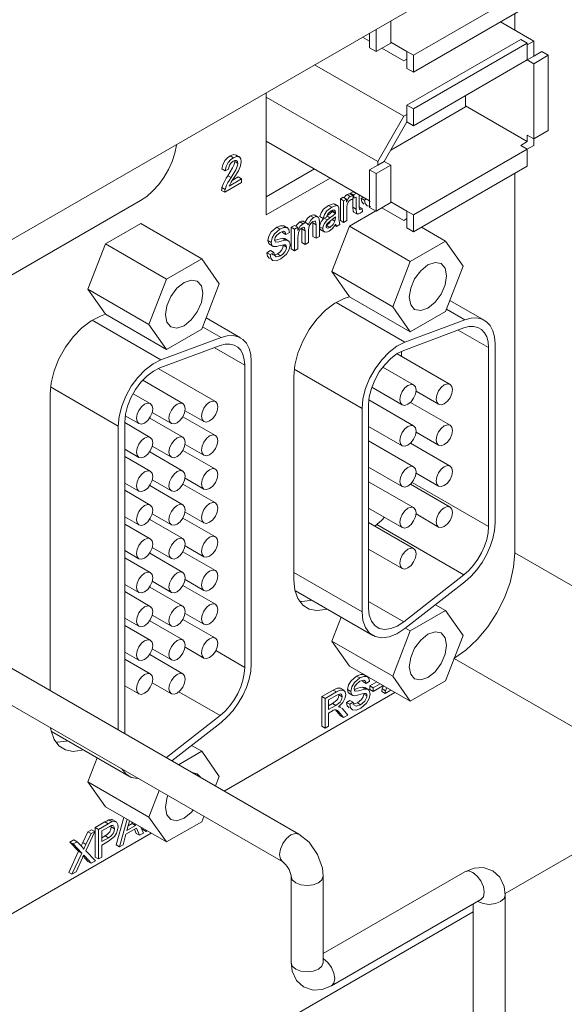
# Model space of a CAD drawing. Extents: x 13 to 426, y 6 to 274.
# Tile 6 of 40: x 190.56 to 196.57, y 39.29 to 50.17. Entities that reach past the tile are written whole.
import ezdxf

# ---------------------------------------------------------------- set-up
doc = ezdxf.new("R2010")
doc.units = 0
doc.header["$MEASUREMENT"] = 0

msp = doc.modelspace()

# ---------------------------------------------------------------- linework, layer by layer
at = {"color": 7, "linetype": 'Continuous', "lineweight": 15}
for p, q in [((197.886, 52.017), (185.931, 45.115)), ((196.164, 50.498), (194.907, 49.772)), ((194.907, 49.585), (196.164, 50.311)), ((194.655, 49.907), (194.655, 50.152)), ((196.027, 50.048), (196.027, 50.232)), ((194.494, 50.058), (194.494, 49.813)), ((196.236, 49.927), (195.867, 50.14)), ((194.344, 49.972), (194.422, 49.927)), ((194.422, 49.927), (194.344, 49.972)), ((194.422, 50.017), (194.422, 49.855)), ((196.092, 49.948), (194.835, 49.222)), ((196.164, 49.907), (196.092, 49.948)), ((194.494, 49.813), (194.422, 49.855)), ((194.494, 49.813), (194.655, 49.907)), ((194.556, 49.85), (194.799, 49.71)), ((194.799, 49.71), (194.556, 49.85)), ((194.655, 49.917), (194.835, 49.813)), ((196.164, 49.907), (194.907, 49.181)), ((196.236, 49.927), (196.164, 49.886)), ((196.164, 49.72), (196.164, 49.907)), ((196.236, 49.761), (196.236, 49.927)), ((194.799, 49.71), (194.835, 49.73)), ((194.835, 49.813), (194.835, 49.73)), ((194.907, 49.772), (194.835, 49.813)), ((194.835, 49.73), (194.835, 49.627)), ((194.907, 49.772), (194.907, 49.585)), ((194.907, 48.994), (196.164, 49.72)), ((196.236, 49.761), (196.164, 49.72)), ((196.164, 49.72), (196.164, 49.72)), ((196.236, 49.678), (196.164, 49.72)), ((196.326, 49.813), (196.236, 49.761)), ((196.397, 49.772), (196.236, 49.678)), ((196.397, 49.772), (196.326, 49.813)), ((196.397, 48.942), (196.397, 49.772)), ((193.814, 49.666), (194.799, 49.098)), ((194.907, 49.585), (194.835, 49.627)), ((196.236, 49.678), (196.236, 48.849)), ((193.279, 49.358), (193.279, 48.009)), ((194.512, 48.6), (193.279, 49.311)), ((195.481, 49.201), (195.481, 49.326)), ((194.655, 48.724), (195.481, 49.201)), ((194.907, 49.181), (194.835, 49.222)), ((194.835, 49.222), (194.835, 49.119)), ((194.907, 49.181), (194.907, 48.994)), ((195.481, 49.212), (196.164, 48.818)), ((194.799, 49.098), (194.512, 48.6)), ((194.835, 49.119), (194.799, 49.098)), ((194.835, 49.119), (194.835, 49.036)), ((194.835, 49.036), (194.583, 48.6)), ((194.907, 48.994), (194.835, 49.036)), ((196.236, 48.849), (196.164, 48.89)), ((196.164, 48.818), (196.164, 48.89)), ((196.236, 48.849), (196.397, 48.942)), ((196.236, 48.776), (196.236, 48.849)), ((192.287, 48.778), (192.288, 48.785)), ((193.279, 48.824), (194.422, 48.165)), ((194.422, 48.165), (193.279, 48.824)), ((196.092, 48.776), (196.164, 48.818)), ((196.164, 48.735), (196.092, 48.776)), ((196.164, 48.735), (196.236, 48.776)), ((192.917, 48.64), (192.881, 48.66)), ((192.986, 48.647), (192.941, 48.673)), ((196.164, 48.735), (194.907, 48.009)), ((196.164, 48.548), (196.164, 48.735)), ((192.932, 48.599), (192.93, 48.607)), ((192.967, 48.578), (192.932, 48.599)), ((194.512, 48.559), (194.422, 48.507)), ((194.655, 48.559), (194.494, 48.465)), ((194.512, 48.6), (194.512, 48.559)), ((194.583, 48.6), (194.512, 48.559)), ((194.655, 48.559), (194.583, 48.6)), ((194.655, 48.144), (194.655, 48.559)), ((194.907, 47.822), (196.164, 48.548)), ((192.826, 48.495), (192.79, 48.516)), ((192.862, 48.512), (192.826, 48.495)), ((192.891, 48.421), (192.856, 48.441)), ((192.905, 48.39), (192.971, 48.428)), ((193.007, 48.407), (192.971, 48.428)), ((193.813, 48.516), (193.279, 48.208)), ((193.279, 48.009), (193.985, 48.416)), ((194.494, 48.465), (194.422, 48.507)), ((194.422, 48.507), (194.422, 48.092)), ((194.494, 48.465), (194.494, 48.051)), ((196.027, 44.275), (196.027, 48.469)), ((192.826, 48.29), (192.79, 48.311)), ((193.007, 48.365), (192.822, 48.259)), ((192.869, 48.327), (193.007, 48.407)), ((193.007, 48.407), (193.007, 48.365)), ((192.822, 48.259), (192.787, 48.279)), ((194.099, 48.185), (194.131, 48.204)), ((194.167, 48.183), (194.131, 48.204)), ((194.209, 48.212), (194.173, 48.233)), ((194.243, 48.22), (194.207, 48.241)), ((194.211, 48.25), (194.236, 48.265)), ((194.211, 48.239), (194.211, 48.25)), ((194.247, 48.229), (194.211, 48.25)), ((194.243, 48.22), (194.232, 48.177)), ((194.236, 48.265), (194.236, 48.272)), ((194.272, 48.244), (194.236, 48.265)), ((194.236, 48.093), (194.236, 48.194)), ((194.247, 48.192), (194.237, 48.197)), ((194.247, 48.229), (194.272, 48.244)), ((194.247, 48.192), (194.247, 48.229)), ((194.272, 48.206), (194.247, 48.192)), ((194.272, 48.244), (194.272, 48.251)), ((194.272, 48.072), (194.272, 48.206)), ((194.311, 48.229), (194.308, 48.227)), ((194.308, 48.227), (194.308, 48.092)), ((194.33, 48.194), (194.351, 48.205)), ((194.366, 48.173), (194.33, 48.194)), ((190.178, 47.177), (191.891, 48.166)), ((194.003, 48.093), (193.967, 48.114)), ((194.073, 48.106), (194.029, 48.132)), ((194.099, 47.947), (194.099, 48.185)), ((194.134, 48.165), (194.099, 48.185)), ((194.134, 48.165), (194.167, 48.183)), ((194.134, 47.926), (194.134, 48.165)), ((194.167, 48.183), (194.167, 48.15)), ((194.272, 48.072), (194.236, 48.093)), ((194.341, 48.08), (194.308, 48.099)), ((194.366, 48.173), (194.387, 48.185)), ((194.494, 48.051), (194.422, 48.092)), ((194.494, 48.051), (194.655, 48.144)), ((194.556, 48.087), (194.799, 47.947)), ((194.799, 47.947), (194.556, 48.087)), ((194.655, 48.154), (194.835, 48.05)), ((193.804, 47.978), (193.768, 47.999)), ((193.854, 47.983), (193.81, 48.009)), ((193.91, 47.968), (193.874, 47.989)), ((193.946, 47.985), (193.91, 47.968)), ((193.984, 47.976), (193.948, 47.997)), ((194.044, 48.034), (194.008, 48.055)), ((194.044, 48.024), (194.008, 48.045)), ((194.044, 47.974), (194.035, 47.979)), ((194.044, 47.974), (194.044, 47.987)), ((194.084, 48.051), (194.084, 48)), ((194.171, 48.074), (194.171, 47.947)), ((194.199, 47.883), (194.491, 48.052)), ((194.242, 48.044), (194.287, 48.018)), ((194.327, 48.07), (194.309, 48.081)), ((194.341, 48.08), (194.345, 48.047)), ((194.835, 48.05), (194.835, 47.968)), ((194.907, 48.009), (194.835, 48.05)), ((194.907, 48.009), (194.907, 47.822)), ((191.504, 47.688), (191.893, 47.913)), ((192.567, 47.524), (191.893, 47.913)), ((193.432, 47.851), (193.396, 47.872)), ((193.518, 47.863), (193.473, 47.889)), ((193.555, 47.872), (193.592, 47.893)), ((193.555, 47.633), (193.555, 47.872)), ((193.591, 47.851), (193.555, 47.872)), ((193.591, 47.851), (193.628, 47.872)), ((193.628, 47.872), (193.592, 47.893)), ((193.628, 47.872), (193.628, 47.835)), ((193.687, 47.91), (193.651, 47.931)), ((193.732, 47.914), (193.687, 47.94)), ((193.795, 47.771), (193.795, 47.919)), ((193.831, 47.898), (193.795, 47.919)), ((193.831, 47.751), (193.831, 47.898)), ((193.867, 47.934), (193.867, 47.771)), ((193.906, 47.857), (193.87, 47.878)), ((193.954, 47.953), (193.92, 47.973)), ((193.982, 47.871), (193.946, 47.892)), ((194.004, 47.382), (194.199, 47.883)), ((194.038, 47.938), (194.008, 47.956)), ((194.058, 47.882), (194.038, 47.894)), ((194.095, 47.903), (194.058, 47.882)), ((194.134, 47.926), (194.099, 47.947)), ((194.171, 47.947), (194.134, 47.926)), ((194.199, 47.883), (194.872, 47.494)), ((194.799, 47.947), (194.835, 47.968)), ((194.835, 47.965), (194.832, 47.966)), ((194.835, 47.968), (194.835, 47.864)), ((195.261, 47.719), (194.994, 47.873)), ((193.461, 47.813), (193.458, 47.822)), ((193.497, 47.792), (193.461, 47.813)), ((193.537, 47.815), (193.497, 47.792)), ((193.591, 47.612), (193.591, 47.851)), ((193.675, 47.702), (193.675, 47.854)), ((193.711, 47.834), (193.675, 47.854)), ((193.711, 47.681), (193.711, 47.834)), ((193.747, 47.838), (193.747, 47.702)), ((193.831, 47.751), (193.795, 47.771)), ((193.867, 47.771), (193.831, 47.751)), ((193.882, 47.843), (193.927, 47.817)), ((194.907, 47.822), (194.835, 47.864)), ((191.31, 47.187), (191.504, 47.688)), ((191.504, 47.688), (192.178, 47.3)), ((193.334, 47.705), (193.298, 47.726)), ((193.312, 47.687), (193.357, 47.661)), ((193.495, 47.728), (193.459, 47.749)), ((193.468, 47.673), (193.467, 47.677)), ((193.504, 47.652), (193.468, 47.673)), ((193.529, 47.72), (193.484, 47.746)), ((193.628, 47.755), (193.628, 47.633)), ((193.711, 47.681), (193.675, 47.702)), ((193.747, 47.702), (193.711, 47.681)), ((195.261, 47.719), (194.872, 47.494)), ((195.455, 47.442), (195.261, 47.719)), ((193.287, 47.591), (193.327, 47.614)), ((193.323, 47.57), (193.287, 47.591)), ((193.323, 47.57), (193.363, 47.593)), ((193.363, 47.593), (193.327, 47.614)), ((193.439, 47.558), (193.403, 47.579)), ((193.591, 47.612), (193.555, 47.633)), ((193.628, 47.633), (193.591, 47.612)), ((192.567, 47.524), (192.178, 47.3)), ((192.761, 47.247), (192.567, 47.524)), ((194.872, 47.494), (194.678, 46.993)), ((195.261, 46.941), (195.455, 47.442)), ((194.678, 46.993), (194.004, 47.382)), ((194.199, 47.105), (194.004, 47.382)), ((192.178, 47.3), (191.984, 46.798)), ((192.567, 46.746), (192.761, 47.247)), ((191.984, 46.798), (191.31, 47.187)), ((191.504, 46.911), (191.31, 47.187)), ((194.142, 47.084), (194.199, 47.105)), ((194.872, 46.717), (194.199, 47.105)), ((194.811, 46.601), (194.051, 47.04)), ((195.69, 46.844), (195.309, 47.064)), ((191.447, 46.889), (191.505, 46.911)), ((192.178, 46.522), (191.504, 46.911)), ((194.678, 46.993), (194.872, 46.717)), ((194.872, 46.717), (195.261, 46.941)), ((195.271, 46.967), (195.476, 46.849)), ((192.117, 46.406), (191.357, 46.845)), ((191.984, 46.798), (192.178, 46.522)), ((192.996, 46.649), (192.615, 46.87)), ((195.476, 46.849), (194.811, 46.601)), ((192.178, 46.522), (192.567, 46.746)), ((192.577, 46.773), (192.782, 46.654)), ((195.463, 46.76), (194.799, 46.512)), ((195.736, 46.542), (195.4, 46.736)), ((192.769, 46.565), (192.105, 46.317)), ((192.782, 46.654), (192.117, 46.406)), ((195.808, 44.606), (195.808, 46.583)), ((193.042, 46.347), (192.706, 46.542)), ((195.311, 46.136), (194.725, 46.475)), ((194.774, 46.446), (194.774, 46.501)), ((195.736, 44.564), (195.736, 46.542)), ((193.042, 43.009), (193.042, 46.347)), ((193.114, 43.051), (193.114, 46.389)), ((192.718, 45.946), (192.087, 46.31)), ((193.59, 46.303), (194.339, 45.871)), ((194.909, 46.13), (194.568, 46.327)), ((192.359, 45.925), (191.915, 46.181)), ((193.585, 43.975), (193.585, 46.224)), ((190.891, 42.754), (190.891, 46.029)), ((190.895, 46.109), (191.645, 45.676)), ((191.999, 45.923), (191.808, 46.033)), ((194.446, 46.104), (194.782, 45.91)), ((194.935, 46.06), (195.184, 45.916)), ((194.411, 45.912), (194.411, 43.664)), ((194.909, 45.678), (194.414, 45.964)), ((195.311, 45.684), (194.873, 45.937)), ((192.021, 45.827), (192.232, 45.705)), ((192.383, 45.845), (192.591, 45.726)), ((194.339, 45.871), (194.339, 43.622)), ((191.717, 45.717), (191.717, 42.278)), ((191.999, 45.549), (191.717, 45.713)), ((191.722, 45.79), (191.873, 45.703)), ((192.359, 45.552), (191.992, 45.763)), ((192.718, 45.572), (192.359, 45.779)), ((191.645, 45.676), (191.645, 42.319)), ((194.411, 45.672), (194.782, 45.458)), ((194.935, 45.608), (195.184, 45.464)), ((194.909, 45.226), (194.411, 45.513)), ((195.311, 45.232), (194.873, 45.485)), ((191.717, 45.419), (191.873, 45.329)), ((192.359, 45.178), (191.992, 45.39)), ((192.021, 45.453), (192.232, 45.332)), ((192.718, 45.199), (192.359, 45.406)), ((192.383, 45.472), (192.591, 45.352)), ((191.999, 45.176), (191.717, 45.339)), ((194.411, 45.22), (194.782, 45.006)), ((194.935, 45.156), (195.184, 45.012)), ((191.717, 45.046), (191.873, 44.956)), ((192.021, 45.08), (192.232, 44.958)), ((192.383, 45.099), (192.591, 44.979)), ((194.909, 44.774), (194.411, 45.061)), ((195.736, 44.564), (194.891, 45.052)), ((191.999, 44.803), (191.717, 44.966)), ((192.359, 44.805), (191.992, 45.017)), ((192.718, 44.826), (192.359, 45.033)), ((195.311, 44.78), (194.873, 45.033)), ((192.383, 44.725), (192.591, 44.606)), ((194.411, 44.768), (194.782, 44.554)), ((191.717, 44.673), (191.873, 44.583)), ((192.359, 44.432), (191.992, 44.643)), ((192.021, 44.707), (192.232, 44.585)), ((192.718, 44.452), (192.359, 44.659)), ((194.909, 44.321), (194.411, 44.609)), ((194.935, 44.704), (195.184, 44.56)), ((191.999, 44.43), (191.717, 44.593)), ((194.479, 44.57), (194.501, 44.587)), ((195.463, 44.031), (194.501, 44.587)), ((191.717, 44.299), (191.873, 44.21)), ((192.021, 44.333), (192.232, 44.212)), ((192.718, 44.079), (192.359, 44.286)), ((192.383, 44.352), (192.591, 44.232)), ((194.411, 44.316), (194.782, 44.101)), ((191.999, 44.056), (191.717, 44.219)), ((192.359, 44.058), (191.992, 44.27)), ((196.027, 44.275), (198.56, 42.814)), ((192.021, 43.96), (192.232, 43.838)), ((192.383, 43.979), (192.591, 43.859)), ((194.339, 43.622), (193.585, 44.058)), ((194.799, 43.512), (195.463, 44.031)), ((194.811, 43.438), (195.476, 43.956)), ((191.717, 43.926), (191.873, 43.836)), ((191.999, 43.683), (191.717, 43.846)), ((192.359, 43.685), (191.992, 43.897)), ((192.718, 43.706), (192.359, 43.913)), ((193.602, 43.856), (194.457, 43.362)), ((194.799, 43.512), (194.411, 43.736)), ((193.641, 41.167), (189.272, 43.689)), ((195.261, 43.637), (194.872, 43.413)), ((195.261, 43.637), (195.149, 43.702)), ((195.455, 43.36), (195.261, 43.637)), ((191.717, 43.553), (191.873, 43.463)), ((192.359, 43.312), (191.992, 43.524)), ((192.021, 43.587), (192.232, 43.465)), ((192.718, 43.332), (192.359, 43.539)), ((192.383, 43.605), (192.591, 43.486)), ((194.004, 43.3), (194.107, 43.564)), ((189.045, 43.409), (193.464, 40.859)), ((191.999, 43.31), (191.717, 43.473)), ((194.872, 43.413), (194.678, 42.912)), ((194.819, 43.443), (194.872, 43.413)), ((194.678, 42.912), (194.004, 43.3)), ((194.199, 43.024), (194.004, 43.3)), ((195.261, 42.859), (195.455, 43.36)), ((192.021, 43.213), (192.232, 43.092)), ((192.383, 43.232), (192.591, 43.112)), ((193.042, 43.009), (192.722, 43.194)), ((191.717, 43.179), (191.873, 43.09)), ((191.999, 42.936), (191.717, 43.099)), ((192.359, 42.938), (191.992, 43.15)), ((197.886, 41.647), (195.357, 43.107)), ((194.872, 42.635), (194.199, 43.024)), ((194.314, 42.892), (194.278, 42.913)), ((194.349, 42.852), (194.345, 42.864)), ((194.402, 42.904), (194.357, 42.93)), ((194.678, 42.912), (194.872, 42.635)), ((191.717, 42.806), (191.873, 42.716)), ((192.021, 42.84), (192.232, 42.718)), ((193.896, 42.686), (194.021, 42.759)), ((194.057, 42.738), (194.021, 42.759)), ((194.14, 42.756), (194.095, 42.782)), ((194.215, 42.744), (194.179, 42.765)), ((194.381, 42.77), (194.345, 42.791)), ((194.385, 42.832), (194.349, 42.852)), ((194.413, 42.762), (194.369, 42.787)), ((194.421, 42.855), (194.385, 42.832)), ((194.426, 42.804), (194.503, 42.848)), ((194.426, 42.764), (194.426, 42.804)), ((194.462, 42.783), (194.426, 42.804)), ((194.462, 42.743), (194.426, 42.764)), ((194.462, 42.783), (194.539, 42.827)), ((194.569, 42.804), (194.462, 42.743)), ((194.462, 42.743), (194.462, 42.783)), ((194.561, 42.772), (194.574, 42.805)), ((194.597, 42.751), (194.561, 42.772)), ((194.569, 42.81), (194.569, 42.804)), ((194.658, 42.758), (194.593, 42.721)), ((194.597, 42.751), (194.611, 42.786)), ((194.872, 42.635), (195.261, 42.859)), ((192.769, 42.476), (192.315, 42.738)), ((192.815, 41.643), (194.702, 42.733)), ((193.895, 42.359), (193.896, 42.686)), ((193.932, 42.666), (193.896, 42.686)), ((193.931, 42.338), (193.932, 42.666)), ((193.932, 42.666), (194.057, 42.738)), ((194.059, 42.703), (193.969, 42.651)), ((193.969, 42.651), (193.969, 42.543)), ((194.119, 42.684), (194.083, 42.705)), ((194.168, 42.621), (194.203, 42.645)), ((194.193, 42.725), (194.238, 42.699)), ((194.239, 42.625), (194.203, 42.645)), ((194.357, 42.714), (194.356, 42.719)), ((194.393, 42.693), (194.357, 42.714)), ((194.593, 42.721), (194.557, 42.741)), ((193.969, 42.584), (194.013, 42.61)), ((193.969, 42.543), (194.049, 42.589)), ((194.049, 42.589), (194.013, 42.61)), ((194.06, 42.522), (194.044, 42.541)), ((194.1, 42.568), (194.084, 42.578)), ((194.1, 42.568), (194.105, 42.565)), ((194.131, 42.543), (194.181, 42.482)), ((194.204, 42.601), (194.168, 42.621)), ((194.204, 42.601), (194.239, 42.625)), ((194.237, 42.603), (194.287, 42.618)), ((194.322, 42.597), (194.287, 42.618)), ((192.176, 42.012), (192.769, 42.476)), ((194.012, 42.53), (193.969, 42.505)), ((193.969, 42.505), (193.969, 42.36)), ((194.098, 42.476), (194.06, 42.522)), ((194.096, 42.501), (194.06, 42.522)), ((194.133, 42.455), (194.096, 42.501)), ((194.133, 42.455), (194.098, 42.476)), ((194.181, 42.482), (194.133, 42.455)), ((192.238, 41.977), (192.782, 42.401)), ((193.931, 42.338), (193.895, 42.359)), ((193.969, 42.36), (193.931, 42.338)), ((190.908, 42.3), (191.763, 41.807)), ((192.567, 42.082), (192.455, 42.146)), ((191.31, 41.745), (191.412, 42.009)), ((192.567, 42.082), (192.311, 41.934)), ((192.761, 41.805), (192.567, 42.082)), ((192.72, 41.699), (192.761, 41.805)), ((191.984, 41.356), (191.31, 41.745)), ((191.504, 41.468), (191.31, 41.745)), ((192.097, 41.648), (191.984, 41.356)), ((195.919, 40.511), (197.886, 41.647)), ((192.178, 41.08), (191.504, 41.468)), ((191.622, 41.047), (191.707, 41.351)), ((191.984, 41.356), (192.178, 41.08)), ((192.567, 41.304), (192.59, 41.363)), ((191.39, 41.24), (191.497, 41.301)), ((191.39, 40.913), (191.39, 41.24)), ((191.426, 41.219), (191.39, 41.24)), ((191.426, 41.219), (191.533, 41.281)), ((191.536, 41.244), (191.463, 41.202)), ((191.533, 41.281), (191.497, 41.301)), ((191.576, 41.302), (191.54, 41.323)), ((191.567, 41.246), (191.566, 41.26)), ((191.603, 41.225), (191.567, 41.246)), ((191.624, 41.301), (191.579, 41.327)), ((191.658, 41.026), (191.743, 41.331)), ((191.847, 41.234), (191.729, 41.166)), ((191.77, 41.315), (191.74, 41.208)), ((191.74, 41.208), (191.836, 41.263)), ((191.753, 41.257), (191.8, 41.284)), ((191.8, 41.284), (191.793, 41.302)), ((191.836, 41.263), (191.8, 41.284)), ((191.836, 41.263), (191.829, 41.281)), ((191.88, 41.154), (191.847, 41.234)), ((191.894, 41.243), (191.923, 41.179)), ((191.917, 41.217), (191.917, 41.231)), ((192.178, 41.08), (192.567, 41.304)), ((189.971, 40.001), (192.008, 41.178)), ((191.252, 41.073), (191.309, 41.193)), ((191.385, 41.195), (191.286, 40.984)), ((191.287, 41.052), (191.345, 41.172)), ((191.309, 41.193), (191.349, 41.216)), ((191.345, 41.172), (191.309, 41.193)), ((191.345, 41.172), (191.385, 41.195)), ((191.385, 41.195), (191.349, 41.216)), ((191.425, 40.892), (191.426, 41.219)), ((191.463, 41.202), (191.463, 41.085)), ((191.463, 41.127), (191.5, 41.148)), ((191.463, 41.085), (191.536, 41.127)), ((191.536, 41.127), (191.5, 41.148)), ((191.729, 41.166), (191.698, 41.049)), ((191.844, 41.175), (191.825, 41.221)), ((191.88, 41.154), (191.844, 41.175)), ((191.923, 41.179), (191.88, 41.154)), ((191.952, 41.196), (191.917, 41.217)), ((191.952, 41.196), (191.952, 41.21)), ((191.964, 41.203), (191.952, 41.196)), ((191.111, 41.079), (191.155, 41.104)), ((191.207, 40.977), (191.111, 41.079)), ((191.146, 41.058), (191.111, 41.079)), ((191.146, 41.058), (191.191, 41.083)), ((191.243, 40.957), (191.146, 41.058)), ((191.191, 41.083), (191.155, 41.104)), ((191.191, 41.083), (191.242, 41.029)), ((191.287, 41.052), (191.252, 41.073)), ((191.536, 41.088), (191.463, 41.046)), ((191.463, 41.046), (191.463, 40.913)), ((191.658, 41.026), (191.622, 41.047)), ((191.698, 41.049), (191.658, 41.026)), ((191.097, 40.744), (191.207, 40.977)), ((191.133, 40.723), (191.243, 40.957)), ((191.243, 40.957), (191.207, 40.977)), ((191.31, 40.866), (191.257, 40.923)), ((191.275, 40.922), (191.26, 40.93)), ((191.346, 40.846), (191.275, 40.922)), ((191.286, 40.984), (191.393, 40.872)), ((191.425, 40.892), (191.39, 40.913)), ((191.463, 40.913), (191.425, 40.892)), ((191.249, 40.904), (191.178, 40.749)), ((191.346, 40.846), (191.31, 40.866)), ((191.393, 40.872), (191.346, 40.846)), ((191.133, 40.723), (191.097, 40.744)), ((191.178, 40.749), (191.133, 40.723)), ((193.554, 40.701), (193.554, 39.747)), ((195.475, 40.752), (193.91, 39.848)), ((193.91, 39.747), (193.91, 40.702)), ((195.921, 38.586), (195.921, 40.494)), ((194.001, 39.49), (195.653, 40.444)), ((195.566, 40.393), (195.566, 38.586)), ((195.653, 40.444), (195.657, 40.446)), ((190.965, 37.651), (195.566, 40.307))]:
    msp.add_line(p, q, dxfattribs=at)
at = {"color": 7, "linetype": 'Continuous', "lineweight": 15, "flags": 128}
for points in [[(192.287, 48.778), (192.269, 48.689), (192.239, 48.599), (192.199, 48.509), (192.149, 48.423), (192.092, 48.344), (192.028, 48.273), (191.96, 48.213), (191.891, 48.166)], [(192.79, 48.516), (192.8, 48.563), (192.824, 48.61), (192.851, 48.639), (192.881, 48.66)], [(192.826, 48.495), (192.836, 48.543), (192.86, 48.589), (192.887, 48.619), (192.917, 48.64)], [(192.881, 48.66), (192.917, 48.675), (192.945, 48.67)], [(192.917, 48.64), (192.953, 48.654), (192.983, 48.649), (192.999, 48.629), (193.004, 48.6)], [(192.856, 48.441), (192.908, 48.528), (192.924, 48.564), (192.932, 48.599)], [(192.916, 48.601), (192.893, 48.584), (192.874, 48.558), (192.865, 48.534), (192.862, 48.512)], [(192.891, 48.421), (192.944, 48.507), (192.96, 48.543), (192.967, 48.578)], [(192.967, 48.578), (192.962, 48.599), (192.948, 48.609), (192.933, 48.609), (192.916, 48.601)], [(193.004, 48.6), (192.995, 48.549), (192.972, 48.497), (192.925, 48.42)], [(192.79, 48.311), (192.807, 48.357), (192.821, 48.386), (192.838, 48.414), (192.856, 48.441)], [(192.826, 48.29), (192.842, 48.336), (192.857, 48.365), (192.874, 48.393), (192.891, 48.421)], [(192.925, 48.42), (192.905, 48.389), (192.892, 48.369), (192.88, 48.349), (192.869, 48.327)], [(192.787, 48.279), (192.788, 48.296), (192.79, 48.311)], [(192.822, 48.259), (192.823, 48.276), (192.826, 48.29)], [(194.144, 48.197), (194.15, 48.21), (194.161, 48.223), (194.173, 48.233)], [(194.167, 48.15), (194.186, 48.19), (194.197, 48.203), (194.209, 48.212)], [(194.173, 48.233), (194.193, 48.24), (194.207, 48.241)], [(194.209, 48.212), (194.229, 48.219), (194.243, 48.22)], [(194.36, 48.128), (194.358, 48.128), (194.338, 48.154), (194.33, 48.194)], [(193.874, 47.989), (193.887, 48.033), (193.914, 48.072), (193.967, 48.114)], [(193.91, 47.968), (193.923, 48.012), (193.95, 48.052), (194.003, 48.093)], [(193.967, 48.114), (194.021, 48.132), (194.032, 48.128)], [(194.003, 48.093), (194.057, 48.111), (194.074, 48.105), (194.082, 48.086)], [(194.082, 48.086), (194.084, 48.067), (194.084, 48.051)], [(194.176, 48.125), (194.172, 48.095), (194.171, 48.074)], [(194.208, 48.173), (194.196, 48.164), (194.186, 48.15), (194.176, 48.125)], [(194.232, 48.177), (194.219, 48.178), (194.208, 48.173)], [(194.248, 48.043), (194.24, 48.049), (194.236, 48.093)], [(194.308, 48.092), (194.31, 48.071), (194.313, 48.068), (194.317, 48.067), (194.327, 48.07)], [(194.436, 48.103), (194.394, 48.108), (194.374, 48.133), (194.366, 48.173)], [(194.411, 48.176), (194.414, 48.164), (194.427, 48.155)], [(193.71, 47.927), (193.736, 47.971), (193.768, 47.999)], [(193.742, 47.898), (193.772, 47.95), (193.804, 47.978)], [(193.768, 47.999), (193.797, 48.01), (193.813, 48.004)], [(193.804, 47.978), (193.833, 47.989), (193.856, 47.98), (193.865, 47.96), (193.867, 47.934)], [(193.997, 48.052), (193.978, 48.039), (193.961, 48.022), (193.952, 48.003), (193.946, 47.985)], [(193.948, 47.997), (193.982, 48.022), (194.008, 48.045)], [(193.954, 47.953), (193.971, 47.966), (193.984, 47.976)], [(193.984, 47.976), (194.018, 48.001), (194.044, 48.024)], [(194.044, 47.987), (194.014, 47.96), (193.989, 47.942)], [(194.035, 48.061), (194.014, 48.06), (193.997, 48.052)], [(194.008, 48.045), (194.008, 48.05), (194.008, 48.055)], [(194.044, 48.034), (194.042, 48.052), (194.035, 48.061)], [(194.044, 48.024), (194.044, 48.03), (194.044, 48.034)], [(194.084, 48), (194.084, 47.965), (194.085, 47.942), (194.088, 47.921), (194.095, 47.903)], [(194.319, 48.028), (194.302, 48.02), (194.287, 48.019), (194.276, 48.029), (194.272, 48.072)], [(194.345, 48.047), (194.33, 48.036), (194.319, 48.028)], [(194.327, 48.07), (194.335, 48.075), (194.341, 48.08)], [(193.298, 47.726), (193.308, 47.775), (193.336, 47.822), (193.396, 47.872)], [(193.396, 47.872), (193.437, 47.889), (193.474, 47.888), (193.477, 47.886)], [(193.432, 47.851), (193.473, 47.869), (193.51, 47.868), (193.529, 47.848), (193.537, 47.815)], [(193.608, 47.883), (193.62, 47.904), (193.651, 47.931)], [(193.628, 47.835), (193.656, 47.884), (193.687, 47.91)], [(193.676, 47.866), (193.652, 47.846), (193.643, 47.831), (193.636, 47.815), (193.628, 47.755)], [(193.651, 47.931), (193.671, 47.939), (193.689, 47.939), (193.692, 47.937)], [(193.711, 47.834), (193.704, 47.867), (193.699, 47.871), (193.692, 47.872), (193.676, 47.866)], [(193.687, 47.91), (193.707, 47.919), (193.724, 47.918), (193.735, 47.91), (193.742, 47.898)], [(193.795, 47.935), (193.772, 47.915), (193.755, 47.886), (193.747, 47.838)], [(193.831, 47.898), (193.825, 47.935), (193.82, 47.939), (193.812, 47.941), (193.795, 47.935)], [(193.87, 47.878), (193.875, 47.906), (193.887, 47.936), (193.912, 47.966)], [(193.887, 47.841), (193.886, 47.841), (193.874, 47.855), (193.87, 47.878)], [(193.906, 47.857), (193.91, 47.886), (193.923, 47.915), (193.954, 47.953)], [(193.989, 47.942), (193.959, 47.918), (193.953, 47.909), (193.947, 47.9), (193.944, 47.89), (193.942, 47.881)], [(193.942, 47.881), (193.944, 47.87), (193.95, 47.865), (193.959, 47.863), (193.982, 47.871)], [(193.946, 47.892), (193.982, 47.924), (193.995, 47.947)], [(194.048, 47.905), (194.009, 47.856), (193.974, 47.829)], [(193.982, 47.871), (194.018, 47.903), (194.038, 47.938)], [(194.038, 47.938), (194.043, 47.959), (194.044, 47.974)], [(194.058, 47.882), (194.051, 47.893), (194.048, 47.905)], [(193.334, 47.705), (193.344, 47.754), (193.372, 47.801), (193.432, 47.851)], [(193.433, 47.814), (193.393, 47.782), (193.379, 47.757), (193.375, 47.743), (193.373, 47.731)], [(193.497, 47.792), (193.49, 47.816), (193.472, 47.827), (193.433, 47.814)], [(193.974, 47.829), (193.946, 47.817), (193.922, 47.82), (193.91, 47.834), (193.906, 47.857)], [(193.317, 47.685), (193.307, 47.693), (193.298, 47.726)], [(193.375, 47.658), (193.357, 47.661), (193.343, 47.672), (193.334, 47.705)], [(193.373, 47.731), (193.377, 47.715), (193.384, 47.708)], [(193.375, 47.731), (193.384, 47.731), (193.409, 47.738), (193.434, 47.745), (193.459, 47.749)], [(193.474, 47.679), (193.44, 47.672), (193.418, 47.666), (193.396, 47.661), (193.375, 47.658)], [(193.384, 47.708), (193.42, 47.71), (193.445, 47.717), (193.47, 47.724), (193.495, 47.728)], [(193.403, 47.579), (193.429, 47.597), (193.451, 47.623), (193.463, 47.648), (193.468, 47.673)], [(193.439, 47.558), (193.464, 47.576), (193.487, 47.602), (193.499, 47.628), (193.504, 47.652)], [(193.544, 47.678), (193.533, 47.626), (193.504, 47.576), (193.441, 47.522)], [(193.459, 47.749), (193.48, 47.747), (193.487, 47.742)], [(193.504, 47.652), (193.501, 47.667), (193.493, 47.677), (193.474, 47.679)], [(193.495, 47.728), (193.516, 47.726), (193.533, 47.715), (193.541, 47.699), (193.544, 47.678)], [(193.316, 47.526), (193.315, 47.526), (193.294, 47.552), (193.287, 47.591)], [(193.441, 47.522), (193.392, 47.501), (193.351, 47.505), (193.33, 47.531), (193.323, 47.57)], [(193.347, 47.573), (193.355, 47.567), (193.378, 47.568), (193.403, 47.579)], [(193.363, 47.593), (193.37, 47.562), (193.391, 47.546), (193.414, 47.547), (193.439, 47.558)], [(195.273, 47.337), (195.257, 47.419), (195.213, 47.471), (195.146, 47.484), (195.067, 47.456), (194.987, 47.392), (194.92, 47.302), (194.876, 47.199), (194.86, 47.098), (194.876, 47.016), (194.92, 46.965), (194.987, 46.952), (195.067, 46.979), (195.146, 47.043), (195.213, 47.133), (195.257, 47.237), (195.273, 47.337)], [(192.579, 47.142), (192.563, 47.224), (192.518, 47.276), (192.451, 47.289), (192.372, 47.261), (192.293, 47.198), (192.226, 47.107), (192.182, 47.004), (192.166, 46.904), (192.182, 46.822), (192.226, 46.77), (192.293, 46.757), (192.372, 46.784), (192.451, 46.848), (192.518, 46.939), (192.563, 47.042), (192.579, 47.142)], [(194.142, 47.084), (194.039, 47.032), (193.936, 46.955), (193.84, 46.857), (193.754, 46.741), (193.683, 46.614), (193.629, 46.481), (193.596, 46.349), (193.585, 46.224)], [(191.447, 46.889), (191.344, 46.837), (191.242, 46.76), (191.146, 46.662), (191.06, 46.546), (190.989, 46.418), (190.935, 46.286), (190.902, 46.154), (190.891, 46.029)], [(195.476, 46.849), (195.544, 46.867), (195.607, 46.87), (195.665, 46.856), (195.714, 46.828), (195.754, 46.785), (195.784, 46.728), (195.802, 46.661), (195.808, 46.583)], [(192.782, 46.654), (192.849, 46.672), (192.913, 46.675), (192.97, 46.662), (193.02, 46.633), (193.06, 46.59), (193.09, 46.534), (193.108, 46.466), (193.114, 46.389)], [(195.736, 46.542), (195.731, 46.605), (195.717, 46.661), (195.692, 46.707), (195.659, 46.743), (195.618, 46.766), (195.571, 46.777), (195.519, 46.775), (195.463, 46.76)], [(193.042, 46.347), (193.037, 46.411), (193.022, 46.466), (192.998, 46.513), (192.965, 46.548), (192.924, 46.571), (192.877, 46.582), (192.825, 46.58), (192.769, 46.565)], [(194.339, 45.871), (194.349, 45.977), (194.377, 46.089), (194.422, 46.201), (194.483, 46.309), (194.556, 46.408), (194.637, 46.492), (194.724, 46.557), (194.811, 46.601)], [(194.799, 46.512), (194.727, 46.476), (194.656, 46.422), (194.589, 46.353), (194.529, 46.273), (194.479, 46.184), (194.442, 46.091), (194.419, 45.999), (194.411, 45.912)], [(191.645, 45.676), (191.655, 45.782), (191.683, 45.894), (191.728, 46.007), (191.789, 46.115), (191.862, 46.213), (191.943, 46.297), (192.03, 46.362), (192.117, 46.406)], [(192.105, 46.317), (192.033, 46.281), (191.962, 46.227), (191.895, 46.159), (191.835, 46.078), (191.785, 45.989), (191.748, 45.897), (191.725, 45.805), (191.717, 45.717)], [(194.846, 46.124), (194.88, 46.136), (194.909, 46.13), (194.929, 46.108), (194.935, 46.072), (194.929, 46.028), (194.909, 45.983), (194.88, 45.944), (194.846, 45.916), (194.811, 45.904), (194.782, 45.91), (194.763, 45.932), (194.756, 45.968), (194.763, 46.012), (194.782, 46.057), (194.811, 46.096), (194.846, 46.124)], [(195.248, 46.13), (195.282, 46.142), (195.311, 46.136), (195.331, 46.114), (195.338, 46.078), (195.331, 46.034), (195.311, 45.989), (195.282, 45.95), (195.248, 45.922), (195.214, 45.91), (195.184, 45.916), (195.165, 45.939), (195.158, 45.974), (195.165, 46.018), (195.184, 46.063), (195.214, 46.102), (195.248, 46.13)], [(191.936, 45.709), (191.902, 45.697), (191.873, 45.703), (191.853, 45.725), (191.846, 45.761), (191.853, 45.805), (191.873, 45.849), (191.902, 45.889), (191.936, 45.917), (191.97, 45.928), (191.999, 45.923), (192.019, 45.9), (192.026, 45.865), (192.019, 45.821), (191.999, 45.776), (191.97, 45.737), (191.936, 45.709)], [(192.295, 45.711), (192.261, 45.699), (192.232, 45.705), (192.212, 45.727), (192.205, 45.763), (192.212, 45.807), (192.232, 45.852), (192.261, 45.891), (192.295, 45.919), (192.33, 45.93), (192.359, 45.925), (192.378, 45.902), (192.385, 45.867), (192.378, 45.823), (192.359, 45.778), (192.33, 45.739), (192.295, 45.711)], [(192.654, 45.732), (192.62, 45.72), (192.591, 45.726), (192.571, 45.748), (192.565, 45.784), (192.571, 45.827), (192.591, 45.872), (192.62, 45.912), (192.654, 45.939), (192.689, 45.951), (192.718, 45.946), (192.737, 45.923), (192.744, 45.887), (192.737, 45.844), (192.718, 45.799), (192.689, 45.76), (192.654, 45.732)], [(194.846, 45.672), (194.88, 45.683), (194.909, 45.678), (194.929, 45.655), (194.935, 45.62), (194.929, 45.576), (194.909, 45.531), (194.88, 45.492), (194.846, 45.464), (194.811, 45.452), (194.782, 45.458), (194.763, 45.48), (194.756, 45.516), (194.763, 45.56), (194.782, 45.604), (194.811, 45.644), (194.846, 45.672)], [(195.248, 45.678), (195.282, 45.69), (195.311, 45.684), (195.331, 45.662), (195.338, 45.626), (195.331, 45.582), (195.311, 45.537), (195.282, 45.498), (195.248, 45.47), (195.214, 45.458), (195.184, 45.464), (195.165, 45.486), (195.158, 45.522), (195.165, 45.566), (195.184, 45.611), (195.214, 45.65), (195.248, 45.678)], [(191.936, 45.336), (191.902, 45.324), (191.873, 45.329), (191.853, 45.352), (191.846, 45.388), (191.853, 45.431), (191.873, 45.476), (191.902, 45.515), (191.936, 45.543), (191.97, 45.555), (191.999, 45.549), (192.019, 45.527), (192.026, 45.491), (192.019, 45.448), (191.999, 45.403), (191.97, 45.364), (191.936, 45.336)], [(192.295, 45.338), (192.261, 45.326), (192.232, 45.332), (192.212, 45.354), (192.205, 45.39), (192.212, 45.433), (192.232, 45.478), (192.261, 45.517), (192.295, 45.545), (192.33, 45.557), (192.359, 45.552), (192.378, 45.529), (192.385, 45.493), (192.378, 45.45), (192.359, 45.405), (192.33, 45.366), (192.295, 45.338)], [(192.654, 45.359), (192.62, 45.347), (192.591, 45.352), (192.571, 45.375), (192.565, 45.41), (192.571, 45.454), (192.591, 45.499), (192.62, 45.538), (192.654, 45.566), (192.689, 45.578), (192.718, 45.572), (192.737, 45.55), (192.744, 45.514), (192.737, 45.47), (192.718, 45.426), (192.689, 45.386), (192.654, 45.359)], [(191.936, 44.962), (191.902, 44.951), (191.873, 44.956), (191.853, 44.979), (191.846, 45.014), (191.853, 45.058), (191.873, 45.103), (191.902, 45.142), (191.936, 45.17), (191.97, 45.182), (191.999, 45.176), (192.019, 45.154), (192.026, 45.118), (192.019, 45.074), (191.999, 45.029), (191.97, 44.99), (191.936, 44.962)], [(192.295, 44.965), (192.261, 44.953), (192.232, 44.958), (192.212, 44.981), (192.205, 45.016), (192.212, 45.06), (192.232, 45.105), (192.261, 45.144), (192.295, 45.172), (192.33, 45.184), (192.359, 45.178), (192.378, 45.156), (192.385, 45.12), (192.378, 45.076), (192.359, 45.032), (192.33, 44.992), (192.295, 44.965)], [(192.654, 44.985), (192.62, 44.973), (192.591, 44.979), (192.571, 45.001), (192.565, 45.037), (192.571, 45.081), (192.591, 45.126), (192.62, 45.165), (192.654, 45.193), (192.689, 45.205), (192.718, 45.199), (192.737, 45.176), (192.744, 45.141), (192.737, 45.097), (192.718, 45.052), (192.689, 45.013), (192.654, 44.985)], [(194.846, 45.219), (194.88, 45.231), (194.909, 45.226), (194.929, 45.203), (194.935, 45.168), (194.929, 45.124), (194.909, 45.079), (194.88, 45.04), (194.846, 45.012), (194.811, 45), (194.782, 45.006), (194.763, 45.028), (194.756, 45.064), (194.763, 45.107), (194.782, 45.152), (194.811, 45.192), (194.846, 45.219)], [(195.248, 45.226), (195.282, 45.238), (195.311, 45.232), (195.331, 45.209), (195.338, 45.174), (195.331, 45.13), (195.311, 45.085), (195.282, 45.046), (195.248, 45.018), (195.214, 45.006), (195.184, 45.012), (195.165, 45.034), (195.158, 45.07), (195.165, 45.114), (195.184, 45.159), (195.214, 45.198), (195.248, 45.226)], [(192.654, 44.612), (192.62, 44.6), (192.591, 44.606), (192.571, 44.628), (192.565, 44.664), (192.571, 44.707), (192.591, 44.752), (192.62, 44.792), (192.654, 44.819), (192.689, 44.831), (192.718, 44.826), (192.737, 44.803), (192.744, 44.767), (192.737, 44.724), (192.718, 44.679), (192.689, 44.64), (192.654, 44.612)], [(191.936, 44.589), (191.902, 44.577), (191.873, 44.583), (191.853, 44.605), (191.846, 44.641), (191.853, 44.685), (191.873, 44.73), (191.902, 44.769), (191.936, 44.797), (191.97, 44.808), (191.999, 44.803), (192.019, 44.78), (192.026, 44.745), (192.019, 44.701), (191.999, 44.656), (191.97, 44.617), (191.936, 44.589)], [(192.295, 44.591), (192.261, 44.579), (192.232, 44.585), (192.212, 44.607), (192.205, 44.643), (192.212, 44.687), (192.232, 44.732), (192.261, 44.771), (192.295, 44.799), (192.33, 44.811), (192.359, 44.805), (192.378, 44.782), (192.385, 44.747), (192.378, 44.703), (192.359, 44.658), (192.33, 44.619), (192.295, 44.591)], [(194.846, 44.767), (194.88, 44.779), (194.909, 44.774), (194.929, 44.751), (194.935, 44.715), (194.929, 44.672), (194.909, 44.627), (194.88, 44.588), (194.846, 44.56), (194.811, 44.548), (194.782, 44.554), (194.763, 44.576), (194.756, 44.612), (194.763, 44.655), (194.782, 44.7), (194.811, 44.74), (194.846, 44.767)], [(195.248, 44.773), (195.282, 44.785), (195.311, 44.78), (195.331, 44.757), (195.338, 44.722), (195.331, 44.678), (195.311, 44.633), (195.282, 44.594), (195.248, 44.566), (195.214, 44.554), (195.184, 44.56), (195.165, 44.582), (195.158, 44.618), (195.165, 44.662), (195.184, 44.706), (195.214, 44.746), (195.248, 44.773)], [(194.501, 44.587), (194.556, 44.636), (194.586, 44.667)], [(195.808, 44.606), (195.802, 44.522), (195.784, 44.433), (195.754, 44.343), (195.714, 44.253), (195.665, 44.167), (195.607, 44.087), (195.544, 44.017), (195.476, 43.956)], [(195.463, 44.031), (195.519, 44.08), (195.571, 44.139), (195.618, 44.204), (195.659, 44.275), (195.692, 44.348), (195.717, 44.422), (195.731, 44.495), (195.736, 44.564)], [(191.936, 44.216), (191.902, 44.204), (191.873, 44.21), (191.853, 44.232), (191.846, 44.268), (191.853, 44.311), (191.873, 44.356), (191.902, 44.395), (191.936, 44.423), (191.97, 44.435), (191.999, 44.43), (192.019, 44.407), (192.026, 44.371), (192.019, 44.328), (191.999, 44.283), (191.97, 44.244), (191.936, 44.216)], [(192.295, 44.218), (192.261, 44.206), (192.232, 44.212), (192.212, 44.234), (192.205, 44.27), (192.212, 44.313), (192.232, 44.358), (192.261, 44.398), (192.295, 44.425), (192.33, 44.437), (192.359, 44.432), (192.378, 44.409), (192.385, 44.373), (192.378, 44.33), (192.359, 44.285), (192.33, 44.246), (192.295, 44.218)], [(192.654, 44.239), (192.62, 44.227), (192.591, 44.232), (192.571, 44.255), (192.565, 44.29), (192.571, 44.334), (192.591, 44.379), (192.62, 44.418), (192.654, 44.446), (192.689, 44.458), (192.718, 44.452), (192.737, 44.43), (192.744, 44.394), (192.737, 44.35), (192.718, 44.306), (192.689, 44.266), (192.654, 44.239)], [(194.846, 44.315), (194.88, 44.327), (194.909, 44.321), (194.929, 44.299), (194.935, 44.263), (194.929, 44.22), (194.909, 44.175), (194.88, 44.135), (194.846, 44.108), (194.811, 44.096), (194.782, 44.101), (194.763, 44.124), (194.756, 44.16), (194.763, 44.203), (194.782, 44.248), (194.811, 44.287), (194.846, 44.315)], [(195.354, 43.109), (195.485, 43.2), (195.612, 43.317), (195.728, 43.456), (195.83, 43.612), (195.914, 43.778), (195.976, 43.948), (196.014, 44.116), (196.027, 44.275)], [(191.936, 43.842), (191.902, 43.831), (191.873, 43.836), (191.853, 43.859), (191.846, 43.894), (191.853, 43.938), (191.873, 43.983), (191.902, 44.022), (191.936, 44.05), (191.97, 44.062), (191.999, 44.056), (192.019, 44.034), (192.026, 43.998), (192.019, 43.954), (191.999, 43.91), (191.97, 43.87), (191.936, 43.842)], [(192.295, 43.845), (192.261, 43.833), (192.232, 43.838), (192.212, 43.861), (192.205, 43.896), (192.212, 43.94), (192.232, 43.985), (192.261, 44.024), (192.295, 44.052), (192.33, 44.064), (192.359, 44.058), (192.378, 44.036), (192.385, 44), (192.378, 43.956), (192.359, 43.912), (192.33, 43.872), (192.295, 43.845)], [(192.654, 43.865), (192.62, 43.853), (192.591, 43.859), (192.571, 43.881), (192.565, 43.917), (192.571, 43.961), (192.591, 44.006), (192.62, 44.045), (192.654, 44.073), (192.689, 44.085), (192.718, 44.079), (192.737, 44.057), (192.744, 44.021), (192.737, 43.977), (192.718, 43.932), (192.689, 43.893), (192.654, 43.865)], [(193.952, 43.653), (193.936, 43.649), (193.84, 43.636), (193.754, 43.653), (193.683, 43.698), (193.629, 43.769), (193.596, 43.863), (193.585, 43.975)], [(193.78, 43.753), (193.764, 43.748), (193.668, 43.736), (193.649, 43.737)], [(191.936, 43.469), (191.902, 43.457), (191.873, 43.463), (191.853, 43.485), (191.846, 43.521), (191.853, 43.565), (191.873, 43.61), (191.902, 43.649), (191.936, 43.677), (191.97, 43.689), (191.999, 43.683), (192.019, 43.66), (192.026, 43.625), (192.019, 43.581), (191.999, 43.536), (191.97, 43.497), (191.936, 43.469)], [(192.295, 43.471), (192.261, 43.459), (192.232, 43.465), (192.212, 43.487), (192.205, 43.523), (192.212, 43.567), (192.232, 43.612), (192.261, 43.651), (192.295, 43.679), (192.33, 43.691), (192.359, 43.685), (192.378, 43.662), (192.385, 43.627), (192.378, 43.583), (192.359, 43.538), (192.33, 43.499), (192.295, 43.471)], [(192.654, 43.492), (192.62, 43.48), (192.591, 43.486), (192.571, 43.508), (192.565, 43.544), (192.571, 43.587), (192.591, 43.632), (192.62, 43.672), (192.654, 43.699), (192.689, 43.711), (192.718, 43.706), (192.737, 43.683), (192.744, 43.647), (192.737, 43.604), (192.718, 43.559), (192.689, 43.52), (192.654, 43.492)], [(194.411, 43.664), (194.419, 43.586), (194.442, 43.521), (194.479, 43.471), (194.529, 43.44), (194.589, 43.428), (194.656, 43.437), (194.727, 43.465), (194.799, 43.512)], [(194.811, 43.438), (194.724, 43.38), (194.637, 43.346), (194.556, 43.335), (194.483, 43.35), (194.422, 43.388), (194.377, 43.448), (194.349, 43.527), (194.339, 43.622)], [(191.936, 43.096), (191.902, 43.084), (191.873, 43.09), (191.853, 43.112), (191.846, 43.148), (191.853, 43.191), (191.873, 43.236), (191.902, 43.276), (191.936, 43.303), (191.97, 43.315), (191.999, 43.31), (192.019, 43.287), (192.026, 43.251), (192.019, 43.208), (191.999, 43.163), (191.97, 43.124), (191.936, 43.096)], [(192.295, 43.098), (192.261, 43.086), (192.232, 43.092), (192.212, 43.114), (192.205, 43.15), (192.212, 43.193), (192.232, 43.238), (192.261, 43.278), (192.295, 43.305), (192.33, 43.317), (192.359, 43.312), (192.378, 43.289), (192.385, 43.253), (192.378, 43.21), (192.359, 43.165), (192.33, 43.126), (192.295, 43.098)], [(192.654, 43.119), (192.62, 43.107), (192.591, 43.112), (192.571, 43.135), (192.565, 43.17), (192.571, 43.214), (192.591, 43.259), (192.62, 43.298), (192.654, 43.326), (192.689, 43.338), (192.718, 43.332), (192.737, 43.31), (192.744, 43.274), (192.737, 43.231), (192.718, 43.186), (192.689, 43.146), (192.654, 43.119)], [(195.273, 43.255), (195.257, 43.337), (195.213, 43.389), (195.146, 43.402), (195.067, 43.375), (194.987, 43.311), (194.92, 43.22), (194.876, 43.117), (194.86, 43.017), (194.876, 42.935), (194.92, 42.883), (194.987, 42.87), (195.067, 42.897), (195.146, 42.961), (195.213, 43.052), (195.257, 43.155), (195.273, 43.255)], [(192.769, 42.476), (192.825, 42.525), (192.877, 42.583), (192.924, 42.649), (192.965, 42.719), (192.998, 42.793), (193.022, 42.867), (193.037, 42.94), (193.042, 43.009)], [(193.114, 43.051), (193.108, 42.966), (193.09, 42.878), (193.06, 42.787), (193.02, 42.698), (192.97, 42.612), (192.913, 42.532), (192.849, 42.461), (192.782, 42.401)], [(191.936, 42.723), (191.902, 42.711), (191.873, 42.716), (191.853, 42.739), (191.846, 42.774), (191.853, 42.818), (191.873, 42.863), (191.902, 42.902), (191.936, 42.93), (191.97, 42.942), (191.999, 42.936), (192.019, 42.914), (192.026, 42.878), (192.019, 42.834), (191.999, 42.79), (191.97, 42.75), (191.936, 42.723)], [(192.295, 42.725), (192.261, 42.713), (192.232, 42.718), (192.212, 42.741), (192.205, 42.776), (192.212, 42.82), (192.232, 42.865), (192.261, 42.904), (192.295, 42.932), (192.33, 42.944), (192.359, 42.938), (192.378, 42.916), (192.385, 42.88), (192.378, 42.836), (192.359, 42.792), (192.33, 42.752), (192.295, 42.725)], [(194.179, 42.765), (194.189, 42.815), (194.218, 42.862), (194.278, 42.913)], [(194.215, 42.744), (194.225, 42.794), (194.254, 42.842), (194.314, 42.892)], [(194.278, 42.913), (194.321, 42.931), (194.358, 42.93), (194.361, 42.927)], [(194.314, 42.892), (194.357, 42.91), (194.394, 42.909), (194.413, 42.889), (194.421, 42.855)], [(194.385, 42.832), (194.377, 42.858), (194.358, 42.869), (194.316, 42.855)], [(194.021, 42.759), (194.062, 42.778), (194.098, 42.78), (194.099, 42.779)], [(194.057, 42.738), (194.098, 42.758), (194.134, 42.759), (194.152, 42.739), (194.158, 42.707)], [(194.198, 42.723), (194.187, 42.732), (194.179, 42.765)], [(194.316, 42.855), (194.273, 42.821), (194.257, 42.795), (194.252, 42.781), (194.251, 42.768)], [(194.251, 42.769), (194.265, 42.77), (194.292, 42.778), (194.319, 42.786), (194.345, 42.791)], [(194.251, 42.768), (194.254, 42.752), (194.262, 42.745)], [(194.262, 42.745), (194.301, 42.75), (194.328, 42.758), (194.355, 42.765), (194.381, 42.77)], [(194.345, 42.791), (194.366, 42.788), (194.372, 42.784)], [(194.381, 42.77), (194.402, 42.767), (194.419, 42.755), (194.429, 42.718)], [(194.557, 42.741), (194.558, 42.758), (194.561, 42.772)], [(194.013, 42.61), (194.06, 42.646), (194.07, 42.66), (194.077, 42.675), (194.083, 42.705)], [(194.049, 42.589), (194.096, 42.626), (194.106, 42.639), (194.113, 42.654), (194.119, 42.684)], [(194.119, 42.684), (194.117, 42.701), (194.108, 42.712), (194.096, 42.716), (194.059, 42.703)], [(194.158, 42.707), (194.15, 42.664), (194.128, 42.621), (194.078, 42.572)], [(194.255, 42.696), (194.237, 42.7), (194.223, 42.711), (194.215, 42.744)], [(194.36, 42.72), (194.324, 42.712), (194.3, 42.705), (194.277, 42.699), (194.255, 42.696)], [(194.287, 42.618), (194.332, 42.656), (194.35, 42.684), (194.355, 42.7), (194.357, 42.714)], [(194.322, 42.597), (194.368, 42.635), (194.386, 42.664), (194.391, 42.679), (194.393, 42.693)], [(194.429, 42.718), (194.418, 42.665), (194.388, 42.614), (194.324, 42.56)], [(194.393, 42.693), (194.39, 42.709), (194.381, 42.719), (194.36, 42.72)], [(194.593, 42.721), (194.594, 42.737), (194.597, 42.751)], [(194.033, 42.541), (194.021, 42.535), (194.012, 42.53)], [(194.096, 42.501), (194.079, 42.522), (194.066, 42.533), (194.052, 42.541), (194.033, 42.541)], [(194.078, 42.572), (194.091, 42.571), (194.1, 42.568)], [(194.114, 42.559), (194.119, 42.556), (194.131, 42.543)], [(194.196, 42.562), (194.176, 42.583), (194.168, 42.621)], [(194.324, 42.56), (194.276, 42.538), (194.233, 42.54), (194.212, 42.563), (194.204, 42.601)], [(194.239, 42.625), (194.248, 42.594), (194.272, 42.582), (194.322, 42.597)], [(191.258, 42.098), (191.242, 42.094), (191.146, 42.081), (191.06, 42.098), (190.989, 42.143), (190.935, 42.214), (190.902, 42.308), (190.896, 42.341)], [(191.086, 42.198), (191.07, 42.193), (190.974, 42.181), (190.955, 42.182)], [(191.867, 41.78), (191.862, 41.78), (191.789, 41.794), (191.728, 41.832), (191.688, 41.884)], [(192.559, 41.792), (192.518, 41.834), (192.462, 41.847)], [(192.192, 41.593), (192.182, 41.562), (192.166, 41.462), (192.182, 41.379), (192.226, 41.328), (192.293, 41.315), (192.372, 41.342), (192.451, 41.406), (192.473, 41.43)], [(191.497, 41.301), (191.521, 41.314), (191.54, 41.323)], [(191.5, 41.148), (191.527, 41.166), (191.552, 41.193), (191.564, 41.22), (191.567, 41.246)], [(191.533, 41.281), (191.557, 41.294), (191.576, 41.302)], [(191.571, 41.261), (191.551, 41.252), (191.536, 41.244)], [(191.642, 41.249), (191.638, 41.213), (191.624, 41.176), (191.603, 41.141), (191.536, 41.088)], [(191.54, 41.323), (191.57, 41.329), (191.582, 41.322)], [(191.603, 41.225), (191.601, 41.244), (191.593, 41.257), (191.583, 41.262), (191.571, 41.261)], [(191.576, 41.302), (191.606, 41.308), (191.629, 41.296), (191.639, 41.275), (191.642, 41.249)], [(191.536, 41.127), (191.563, 41.146), (191.588, 41.172), (191.6, 41.199), (191.603, 41.225)], [(193.464, 40.859), (193.436, 40.89), (193.427, 40.94), (193.436, 41.001), (193.464, 41.064), (193.504, 41.119), (193.552, 41.158)], [(193.552, 41.158), (193.601, 41.175), (193.641, 41.167), (193.641, 41.167)], [(193.91, 40.702), (193.901, 40.791), (193.847, 40.942), (193.753, 41.077), (193.641, 41.167)], [(191.235, 41.037), (191.241, 41.051), (191.252, 41.073)], [(191.242, 41.029), (191.255, 41.014), (191.265, 41.002)], [(191.265, 41.002), (191.277, 41.03), (191.287, 41.052)], [(191.263, 40.936), (191.255, 40.918), (191.249, 40.904)], [(191.275, 40.922), (191.268, 40.93), (191.263, 40.936)], [(193.464, 40.859), (193.476, 40.85), (193.493, 40.833), (193.513, 40.809), (193.532, 40.777), (193.546, 40.744), (193.553, 40.719), (193.554, 40.703), (193.554, 40.702)], [(195.921, 40.494), (195.91, 40.587), (195.861, 40.691), (195.783, 40.762), (195.678, 40.798), (195.577, 40.792), (195.475, 40.752)], [(193.554, 40.701), (193.568, 40.662), (193.606, 40.629), (193.664, 40.607), (193.732, 40.599), (193.8, 40.607), (193.858, 40.629)], [(193.858, 40.629), (193.896, 40.662), (193.91, 40.702), (193.91, 40.702)], [(195.69, 40.525), (195.68, 40.586), (195.653, 40.649), (195.612, 40.704), (195.564, 40.743), (195.516, 40.76), (195.475, 40.752), (195.475, 40.752)], [(195.653, 40.444), (195.68, 40.475), (195.69, 40.525)], [(195.869, 40.421), (195.908, 40.455), (195.921, 40.494), (195.921, 40.494)], [(195.616, 40.422), (195.618, 40.421), (195.676, 40.399), (195.744, 40.391), (195.812, 40.399), (195.869, 40.421)], [(193.554, 39.747), (193.566, 39.654), (193.614, 39.55), (193.692, 39.479), (193.797, 39.444), (193.899, 39.449), (194.001, 39.49)], [(193.554, 39.747), (193.568, 39.708), (193.606, 39.675), (193.664, 39.653), (193.732, 39.645), (193.8, 39.653), (193.858, 39.675)], [(193.858, 39.675), (193.896, 39.708), (193.91, 39.747)], [(194.037, 39.571), (194.028, 39.632), (194.001, 39.695), (193.96, 39.75), (193.912, 39.789), (193.91, 39.79)], [(193.91, 39.742), (193.91, 39.742), (193.91, 39.747)], [(194.001, 39.49), (194.028, 39.521), (194.037, 39.571)]]:
    msp.add_lwpolyline(points, dxfattribs=at)

doc.saveas('drawing.dxf')
